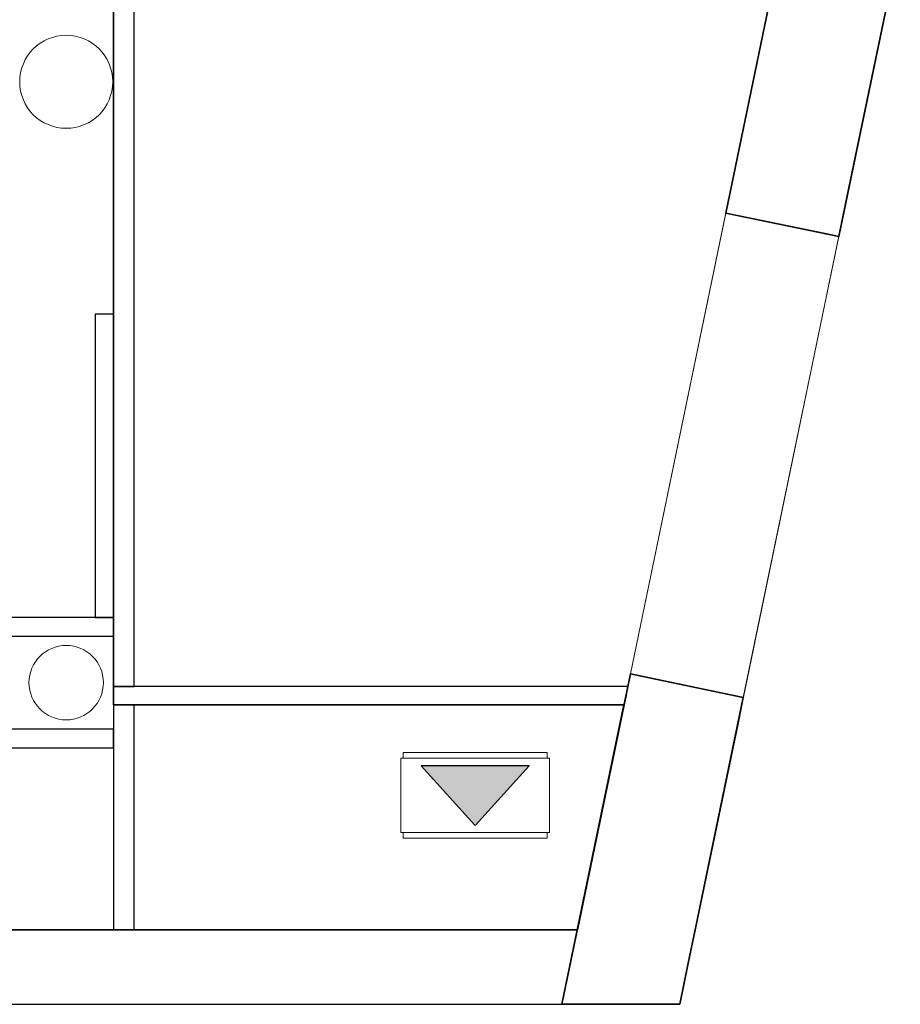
# Model space of a CAD drawing. Header units: metres. Extents: x 391.1 to 427.5, y 12.5 to 28.4.
# Tile 203 of 209: x 420.7 to 425.5, y 12.8 to 18.1. Entities that reach past the tile are written whole.
import ezdxf

# ---------------------------------------------------------------- set-up
doc = ezdxf.new("R2010")
doc.units = ezdxf.units.M
doc.layers.add('01_SUELOS', color=7, linetype='Continuous', lineweight=25, true_color=0x007f00)
for name, color, linetype, lineweight in [('A-COLS-____-MCUT', 7, 'Continuous', 18), ('A-COLS-____-OTLN', 7, 'Continuous', 18), ('A-DETL-____-MBND', 7, 'Continuous', 18), ('A-DETL-GENF-OTLN', 7, 'Continuous', 18), ('A-GENM-____-OTLN', 7, 'Continuous', 18), ('A-WALL-____-MCUT', 7, 'Continuous', 25), ('A-WALL-____-OTLN', 7, 'Continuous', 25), ('M-EQPM-____-OTLN', 7, 'Continuous', 18)]:
    doc.layers.add(name, color=color, linetype=linetype, lineweight=lineweight)

# ---------------------------------------------------------------- blocks, each defined once
blk = doc.blocks.new('Family - Evans PA-152022-03_CLI_AIGUA_P0A')
at = {"layer": 'A-WALL-____-MCUT', "color": 253, "true_color": 0xaaaaaa}
for p, q in [((0.605, 0.1), (0, 0.1)), ((0, 0.1), (0, 0)), ((0.605, 0), (0.605, 0.1)), ((0, 0), (0.605, 0))]:
    blk.add_line(p, q, dxfattribs=at)
at = {"layer": 'A-WALL-____-OTLN', "color": 253, "true_color": 0xaaaaaa}
for p, q in [((0.605, 0.1), (0, 0.1)), ((0, 0.1), (0, 0)), ((0.605, 0), (0.605, 0.1)), ((0, 0), (0.605, 0))]:
    blk.add_line(p, q, dxfattribs=at)
at = {"layer": 'A-WALL-____-OTLN', "color": 253, "lineweight": 18, "true_color": 0xaaaaaa}
blk.add_line((0, 0), (0.605, 0), dxfattribs=at)
blk = doc.blocks.new('Family - Evans PA-152267-03_CLI_AIGUA_P0A')
at = {"layer": 'A-WALL-____-MCUT', "color": 253, "true_color": 0xaaaaaa}
for p, q in [((0.0207, 0.1), (0, 0)), ((1.4996, 0.1), (0.0207, 0.1)), ((2.547, 0.1), (1.4996, 0.1)), ((2.7651, 0.1), (2.547, 0.1)), ((2.7651, 0), (2.7651, 0.1)), ((0, 0), (1.4996, 0)), ((1.4996, 0), (2.547, 0)), ((2.547, 0), (2.7651, 0))]:
    blk.add_line(p, q, dxfattribs=at)
at = {"layer": 'A-WALL-____-OTLN', "color": 253, "true_color": 0xaaaaaa}
for p, q in [((0.0207, 0.1), (0, 0)), ((2.7651, 0.1), (0.0207, 0.1)), ((2.7651, 0), (2.7651, 0.1)), ((0, 0), (2.7651, 0))]:
    blk.add_line(p, q, dxfattribs=at)
at = {"layer": 'A-WALL-____-OTLN', "color": 253, "lineweight": 18, "true_color": 0xaaaaaa}
blk.add_line((0, 0), (2.7651, 0), dxfattribs=at)
blk = doc.blocks.new('Family - Pilar PA-152271-03_CLI_AIGUA_P0A')
at = {"layer": 'A-COLS-____-MCUT', "color": 253, "true_color": 0xaaaaaa}
for start, end in [(360, 180), (180, 360)]:
    blk.add_arc((0.25, 0.25), 0.25, start, end, dxfattribs=at)
at = {"layer": 'A-COLS-____-OTLN', "color": 253, "true_color": 0xaaaaaa}
for start, end in [(360, 180), (180, 360)]:
    blk.add_arc((0.25, 0.25), 0.25, start, end, dxfattribs=at)
blk = doc.blocks.new('Family - Evans PA-152307-03_CLI_AIGUA_P0A')
at = {"layer": 'A-WALL-____-MCUT', "color": 253, "true_color": 0xaaaaaa}
for p, q in [((1.209, 0.11), (0, 0.11)), ((0, 0.11), (0, 0)), ((1.209, 0), (1.209, 0.11)), ((0, 0), (1.209, 0))]:
    blk.add_line(p, q, dxfattribs=at)
at = {"layer": 'A-WALL-____-OTLN', "color": 253, "true_color": 0xaaaaaa}
for p, q in [((1.209, 0.11), (0, 0.11)), ((0, 0.11), (0, 0)), ((1.209, 0), (1.209, 0.11)), ((0, 0), (1.209, 0))]:
    blk.add_line(p, q, dxfattribs=at)
at = {"layer": 'A-WALL-____-OTLN', "color": 253, "lineweight": 18, "true_color": 0xaaaaaa}
blk.add_line((0, 0), (1.209, 0), dxfattribs=at)
blk = doc.blocks.new('Family - Mampara PA-152398-03_CLI_AIGUA_P0A')
at = {"layer": 'A-WALL-____-MCUT', "color": 253, "true_color": 0xaaaaaa}
for p, q in [((9.6199, 0.11), (0, 0.11)), ((0, 0.11), (0, 0)), ((0, 0), (9.6199, 0))]:
    blk.add_line(p, q, dxfattribs=at)
at = {"layer": 'A-WALL-____-OTLN', "color": 253, "true_color": 0xaaaaaa}
for p, q in [((9.6199, 0.11), (0, 0.11)), ((0, 0.11), (0, 0)), ((0, 0), (9.6199, 0))]:
    blk.add_line(p, q, dxfattribs=at)
at = {"layer": 'A-WALL-____-OTLN', "color": 253, "lineweight": 18, "true_color": 0xaaaaaa}
blk.add_line((0, 0), (9.6199, 0), dxfattribs=at)
blk = doc.blocks.new('Family - Evans PA-152453-03_CLI_AIGUA_P0A')
at = {"layer": 'A-WALL-____-MCUT', "color": 253, "true_color": 0xaaaaaa}
for p, q in [((1.6312, 0.1), (0, 0.1)), ((0, 0.1), (0, 0)), ((1.6312, 0), (1.6312, 0.1)), ((0, 0), (1.6312, 0))]:
    blk.add_line(p, q, dxfattribs=at)
at = {"layer": 'A-WALL-____-OTLN', "color": 253, "true_color": 0xaaaaaa}
for p, q in [((1.6312, 0.1), (0, 0.1)), ((0, 0.1), (0, 0)), ((1.6312, 0), (1.6312, 0.1)), ((0, 0), (1.6312, 0))]:
    blk.add_line(p, q, dxfattribs=at)
at = {"layer": 'A-WALL-____-OTLN', "color": 253, "lineweight": 18, "true_color": 0xaaaaaa}
blk.add_line((0, 0), (1.6312, 0), dxfattribs=at)
blk = doc.blocks.new('Family - Mur PA-152469-03_CLI_AIGUA_P0A')
at = {"layer": 'A-WALL-____-MCUT', "color": 253, "true_color": 0xaaaaaa}
for p, q in [((26.0531, 0.4), (0.0791, 0.4)), ((25.9702, 0), (26.0531, 0.4)), ((0, 0), (25.9702, 0))]:
    blk.add_line(p, q, dxfattribs=at)
at = {"layer": 'A-WALL-____-OTLN', "color": 253, "true_color": 0xaaaaaa}
for p, q in [((26.0531, 0.4), (0.0791, 0.4)), ((25.9702, 0), (26.0531, 0.4)), ((0, 0), (25.9702, 0))]:
    blk.add_line(p, q, dxfattribs=at)
at = {"layer": 'A-WALL-____-OTLN', "color": 253, "lineweight": 18, "true_color": 0xaaaaaa}
blk.add_line((0, 0), (25.9702, 0), dxfattribs=at)
blk = doc.blocks.new('Family - Pilar PA-152485-03_CLI_AIGUA_P0A')
at = {"layer": 'A-COLS-____-MCUT', "color": 253, "true_color": 0xaaaaaa}
for start, end in [(360, 180), (180, 360)]:
    blk.add_arc((0.2, 0.2), 0.2, start, end, dxfattribs=at)
at = {"layer": 'A-COLS-____-OTLN', "color": 253, "true_color": 0xaaaaaa}
for start, end in [(360, 180), (180, 360)]:
    blk.add_arc((0.2, 0.2), 0.2, start, end, dxfattribs=at)
blk = doc.blocks.new('Family - Evans PA-152569-03_CLI_AIGUA_P0A')
at = {"layer": 'A-WALL-____-MCUT', "color": 253, "true_color": 0xaaaaaa}
for p, q in [((0.605, 0.1), (0, 0.1)), ((0, 0.1), (0, 0)), ((0.605, 0), (0.605, 0.1)), ((0, 0), (0.605, 0))]:
    blk.add_line(p, q, dxfattribs=at)
at = {"layer": 'A-WALL-____-OTLN', "color": 253, "true_color": 0xaaaaaa}
for p, q in [((0.605, 0.1), (0, 0.1)), ((0, 0.1), (0, 0)), ((0.605, 0), (0.605, 0.1)), ((0, 0), (0.605, 0))]:
    blk.add_line(p, q, dxfattribs=at)
at = {"layer": 'A-WALL-____-OTLN', "color": 253, "lineweight": 18, "true_color": 0xaaaaaa}
blk.add_line((0, 0), (0.605, 0), dxfattribs=at)
blk = doc.blocks.new('Family - LONDR55-XX_ZZ-ARQ-CAA-M3D-Londres55-152611-03_CLI_AIGUA_P0A')
at = {"layer": '01_SUELOS', "color": 9, "true_color": 0xaad4aa}
for p, q in [((22.0698, 1.209), (22.0698, 10.9289)), ((22.0698, 10.9289), (22.0698, 1.209)), ((24.8142, 1.209), (22.0698, 1.209)), ((22.0698, 1.209), (24.8142, 1.209)), ((24.5639, 0), (24.8142, 1.209)), ((24.8142, 1.209), (24.5639, 0)), ((0, 0), (24.5639, 0)), ((24.5639, 0), (0, 0))]:
    blk.add_line(p, q, dxfattribs=at)
blk = doc.blocks.new('Family - Façana sur-est PA-152655-03_CLI_AIGUA_P0A')
at = {"layer": 'A-WALL-____-MCUT', "color": 253, "true_color": 0xaaaaaa}
for p, q in [((1.8193, 5.7233), (1.5247, 4.3021)), ((0.8814, 4.253), (1.1759, 5.6742)), ((1.5247, 4.3021), (1.4885, 4.1272)), ((1.422, 4.141), (0.8814, 4.253)), ((1.4885, 4.1272), (1.422, 4.141)), ((0.3542, 1.709), (0.3664, 1.7681)), ((0.3664, 1.7681), (0.368, 1.7756)), ((0.368, 1.7756), (0.4345, 1.7619)), ((0.4345, 1.7619), (0.9751, 1.6498)), ((0.3445, 1.66), (0.3546, 1.709)), ((0.3544, 1.709), (0.3542, 1.709)), ((0.3546, 1.709), (0.3544, 1.709)), ((0.3339, 1.609), (0.3445, 1.66)), ((0.9751, 1.6498), (0.9467, 1.5129)), ((0.1667, 0.8045), (0.3334, 1.609)), ((0.3334, 1.609), (0.3337, 1.609)), ((0.3337, 1.609), (0.3339, 1.609)), ((0.9467, 1.5129), (0.7161, 0.4)), ((0, 0), (0.1667, 0.8045)), ((0.7159, 0.4), (0.6788, 0.2207)), ((0.716, 0.4), (0.7159, 0.4)), ((0.7161, 0.4), (0.716, 0.4)), ((0.6788, 0.2207), (0.6332, 0)), ((0.3493, 0), (0, 0)), ((0.6332, 0), (0.3493, 0))]:
    blk.add_line(p, q, dxfattribs=at)
at = {"layer": 'A-WALL-____-OTLN', "color": 253, "true_color": 0xaaaaaa}
for p, q in [((0.8814, 4.253), (1.2122, 5.8491)), ((0.8814, 4.253), (1.2122, 5.8491)), ((1.8193, 5.7233), (1.4885, 4.1272)), ((1.4885, 4.1272), (1.8193, 5.7233)), ((1.5247, 4.3021), (1.8193, 5.7233)), ((1.1759, 5.6742), (0.8814, 4.253)), ((1.4885, 4.1272), (1.5247, 4.3021)), ((1.4885, 4.1272), (0.8814, 4.253)), ((1.422, 4.141), (0.8814, 4.253)), ((0.8814, 4.253), (1.4885, 4.1272)), ((1.422, 4.141), (1.4885, 4.1272)), ((0, 0), (0.368, 1.7756)), ((0.368, 1.7756), (0, 0)), ((0.3664, 1.7681), (0.3542, 1.709)), ((0.368, 1.7756), (0.3664, 1.7681)), ((0.4345, 1.7619), (0.368, 1.7756)), ((0.368, 1.7756), (0.9751, 1.6498)), ((0.9751, 1.6498), (0.368, 1.7756)), ((0.4345, 1.7619), (0.9751, 1.6498)), ((0.3542, 1.709), (0.3334, 1.609)), ((0.3542, 1.709), (0.3334, 1.609)), ((0.3339, 1.609), (0.3546, 1.709)), ((0.3546, 1.709), (0.3339, 1.609)), ((0.3445, 1.66), (0.3546, 1.709)), ((0.3546, 1.709), (0.3542, 1.709)), ((0.3544, 1.709), (0.3542, 1.709)), ((0.3546, 1.709), (0.3542, 1.709)), ((0.3544, 1.709), (0.3546, 1.709)), ((0.3445, 1.66), (0.3339, 1.609)), ((0.9751, 1.6498), (0.7161, 0.4)), ((0.7161, 0.4), (0.9751, 1.6498)), ((0.9467, 1.5129), (0.9751, 1.6498)), ((0.3334, 1.609), (0.1667, 0.8045)), ((0.3334, 1.609), (0.3339, 1.609)), ((0.3337, 1.609), (0.3334, 1.609)), ((0.3339, 1.609), (0.3334, 1.609)), ((0.3337, 1.609), (0.3339, 1.609)), ((0.9467, 1.5129), (0.7161, 0.4)), ((0.1667, 0.8045), (0, 0)), ((0.6332, 0), (0.7159, 0.4)), ((0.6332, 0), (0.7159, 0.4)), ((0.6788, 0.2207), (0.7159, 0.4)), ((0.7159, 0.4), (0.7161, 0.4)), ((0.7159, 0.4), (0.7161, 0.4)), ((0.7159, 0.4), (0.716, 0.4)), ((0.716, 0.4), (0.7161, 0.4)), ((0.6332, 0), (0.6788, 0.2207)), ((0, 0), (0.6332, 0)), ((0, 0), (0.3493, 0)), ((0, 0), (0.6332, 0)), ((0.3493, 0), (0.6332, 0))]:
    blk.add_line(p, q, dxfattribs=at)
blk = doc.blocks.new('Family - Vano de puerta PA-152657-03_CLI_AIGUA_P0A')
at = {"layer": 'A-GENM-____-OTLN', "color": 253, "true_color": 0xaaaaaa}
for p, q in [((424.5389, 17.0936), (424.0255, 14.6163)), ((424.0255, 14.6163), (424.5389, 17.0936)), ((425.146, 16.9678), (424.5389, 17.0936)), ((424.5389, 17.0936), (425.146, 16.9678)), ((424.6326, 14.4904), (425.146, 16.9678)), ((425.146, 16.9678), (424.6326, 14.4904)), ((424.0255, 14.6163), (424.6326, 14.4904)), ((424.0255, 14.6163), (424.6326, 14.4904))]:
    blk.add_line(p, q, dxfattribs=at)
blk = doc.blocks.new('Family - Vano de puerta PB-155914-03_CLI_AIGUA_P0A')
at = {"layer": 'A-DETL-____-MBND', "color": 253, "true_color": 0xaaaaaa}
for p, q in [((424.5391, 17.0949), (424.0257, 14.6175)), ((424.0257, 14.6175), (424.5391, 17.0949)), ((425.1462, 16.9691), (424.5391, 17.0949)), ((424.5391, 17.0949), (425.1462, 16.9691)), ((424.6328, 14.4917), (425.1462, 16.9691)), ((425.1462, 16.9691), (424.6328, 14.4917)), ((424.0257, 14.6175), (424.6328, 14.4917)), ((424.0257, 14.6175), (424.6328, 14.4917))]:
    blk.add_line(p, q, dxfattribs=at)
blk = doc.blocks.new('LONDR55-XX_ZZ-ARQ-CAA-M3D-Londres55_ifc-1-03_CLI_AIGUA_P0A')
at = {"layer": '01_SUELOS', "color": 253, "lineweight": 18, "true_color": 0xaaaaaa}
blk.add_blockref('Family - LONDR55-XX_ZZ-ARQ-CAA-M3D-Londres55-152611-03_CLI_AIGUA_P0A', (399.1772, 13.2406), dxfattribs=at)
at = {"layer": 'A-COLS-____-OTLN', "color": 253, "lineweight": 18, "true_color": 0xaaaaaa}
for name, p in [('Family - Pilar PA-152271-03_CLI_AIGUA_P0A', (420.742, 17.5495)), ('Family - Pilar PA-152485-03_CLI_AIGUA_P0A', (420.792, 14.3696))]:
    blk.add_blockref(name, p, dxfattribs=at)
at = {"layer": 'A-GENM-____-OTLN', "color": 253, "lineweight": 18, "true_color": 0xaaaaaa}
for name in ['Family - Vano de puerta PA-152657-03_CLI_AIGUA_P0A', 'Family - Vano de puerta PB-155914-03_CLI_AIGUA_P0A']:
    blk.add_blockref(name, (0, 0), dxfattribs=at)
at = {"layer": 'A-WALL-____-OTLN', "color": 253, "lineweight": 18, "true_color": 0xaaaaaa}
for name, p in [('Family - Façana sur-est PA-152655-03_CLI_AIGUA_P0A', (423.6575, 12.8406)), ('Family - Mur PA-152469-03_CLI_AIGUA_P0A', (397.6873, 12.8406))]:
    blk.add_blockref(name, p, dxfattribs=at)
for name, p, rotation in [('Family - Mampara PA-152398-03_CLI_AIGUA_P0A', (421.357, 14.5496), 90.0000130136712), ('Family - Evans PA-152453-03_CLI_AIGUA_P0A', (421.247, 14.9196), 90), ('Family - Evans PA-152569-03_CLI_AIGUA_P0A', (421.247, 14.9196), 180), ('Family - Evans PA-152267-03_CLI_AIGUA_P0A', (424.0121, 14.5496), 180), ('Family - Evans PA-152307-03_CLI_AIGUA_P0A', (421.3569, 13.2406), 90), ('Family - Evans PA-152022-03_CLI_AIGUA_P0A', (421.2469, 14.3196), 180)]:
    blk.add_blockref(name, p, dxfattribs=dict(at, rotation=rotation))
blk = doc.blocks.new('ZYR_03_06_01 Ventilador Caixa SobrePressio - VI01-407608-03_CLI_AIGUA_P0A')
at = {"layer": 'A-DETL-GENF-OTLN', "true_color": 0xff18ff}
blk.add_hatch(color=6, dxfattribs=at).paths.add_polyline_path([(-0.1598, -0.002), (0.1598, -0.2901), (0.1608, -0.2901), (0.1608, 0.2901), (0.1598, 0.2901), (-0.1598, 0.002)])
at = {"layer": 'A-DETL-GENF-OTLN', "color": 6, "true_color": 0xff00ff}
for p, q in [((-0.2, 0.4), (0.2, 0.4)), ((-0.2, -0.4), (-0.2, 0.4)), ((0.2, 0.4), (0.2, -0.4)), ((0.1598, 0.2901), (-0.1598, 0.002)), ((0.1598, 0.2901), (-0.1598, 0.002)), ((0.1608, 0.2901), (0.1598, 0.2901)), ((0.1608, 0.2901), (0.1598, 0.2901)), ((0.1598, -0.2901), (0.1598, 0.2901)), ((0.1608, -0.2901), (0.1608, 0.2901)), ((0.1608, -0.2901), (0.1608, 0.2901)), ((-0.1598, 0.002), (-0.1598, -0.002)), ((-0.1598, -0.002), (-0.1598, 0.002)), ((-0.1598, 0.002), (-0.1588, 0.002)), ((-0.1598, -0.002), (0.1598, -0.2901)), ((-0.1598, -0.002), (-0.1588, -0.002)), ((0.1598, -0.2901), (-0.1598, -0.002)), ((0.1598, -0.2901), (0.1608, -0.2901)), ((0.1608, -0.2901), (0.1598, -0.2901)), ((0.2, -0.4), (-0.2, -0.4))]:
    blk.add_line(p, q, dxfattribs=at)
at = {"layer": 'M-EQPM-____-OTLN', "color": 6, "true_color": 0xff00ff}
for p, q in [((-0.23, -0.3875), (-0.23, 0.3875)), ((-0.23, 0.3875), (-0.23, -0.3875)), ((-0.23, 0.3875), (-0.2, 0.3875)), ((-0.23, 0.3875), (-0.2, 0.3875)), ((0.2, 0.4), (-0.2, 0.4)), ((-0.2, 0.4), (-0.2, -0.4)), ((-0.2, -0.4), (-0.2, 0.4)), ((-0.2, 0.4), (0.2, 0.4)), ((-0.2, -0.3875), (-0.2, 0.3875)), ((-0.2, 0.3875), (-0.2, -0.3875)), ((0.2, -0.4), (0.2, 0.4)), ((0.2, 0.4), (0.2, -0.4)), ((0.2, 0.3875), (0.2, -0.3875)), ((0.2, -0.3875), (0.2, 0.3875)), ((0.23, 0.3875), (0.2, 0.3875)), ((0.2, 0.3875), (0.23, 0.3875)), ((0.23, 0.3875), (0.23, -0.3875)), ((0.23, -0.3875), (0.23, 0.3875)), ((-0.2, -0.3875), (-0.23, -0.3875)), ((-0.23, -0.3875), (-0.2, -0.3875)), ((-0.2, -0.4), (0.2, -0.4)), ((0.2, -0.4), (-0.2, -0.4)), ((0.2, -0.3875), (0.23, -0.3875)), ((0.2, -0.3875), (0.23, -0.3875))]:
    blk.add_line(p, q, dxfattribs=at)

msp = doc.modelspace()

# ---------------------------------------------------------------- block references
at = {"lineweight": 5}
msp.add_blockref('LONDR55-XX_ZZ-ARQ-CAA-M3D-Londres55_ifc-1-03_CLI_AIGUA_P0A', (0, 0), dxfattribs=at)
at = {"layer": 'A-DETL-GENF-OTLN', "color": 6, "true_color": 0xff00ff, "rotation": 89.9999999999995}
msp.add_blockref('ZYR_03_06_01 Ventilador Caixa SobrePressio - VI01-407608-03_CLI_AIGUA_P0A', (423.1913, 13.9634), dxfattribs=at)

doc.saveas('drawing.dxf')
